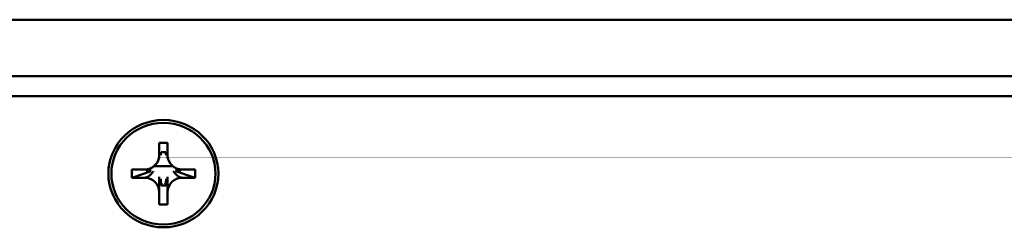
# Model space of a CAD drawing. Header units: inches. Extents: x 3.3 to 58.3, y 0.8 to 38.3.
# Tile 24 of 162: x 25.678 to 27.807, y 2.47 to 2.918. Entities that reach past the tile are written whole.
import ezdxf

# ---------------------------------------------------------------- set-up
doc = ezdxf.new("R2010")
doc.units = ezdxf.units.IN
doc.header["$MEASUREMENT"] = 0
doc.layers.add('Visible (ANSI)', color=7, linetype='Continuous', lineweight=50)

msp = doc.modelspace()

# ---------------------------------------------------------------- linework, layer by layer
at = {"layer": 'Visible (ANSI)'}
for p, q in [((42.7141, 2.9183), (21.2641, 2.9183)), ((21.2641, 2.7961), (42.7141, 2.7961)), ((42.7141, 2.7528), (21.2641, 2.7528)), ((25.9801, 2.6257), (25.9801, 2.6525)), ((25.9801, 2.6525), (25.9981, 2.6525)), ((25.9981, 2.6525), (25.9981, 2.6257)), ((25.9777, 2.6138), (25.9801, 2.6195)), ((25.9827, 2.6259), (25.9828, 2.626)), ((25.9942, 2.6323), (25.984, 2.6323)), ((25.9954, 2.6259), (25.9954, 2.626)), ((26.0005, 2.6138), (25.9981, 2.6195)), ((26.0098, 2.6015), (25.9683, 2.6015)), ((25.9206, 2.5769), (25.9206, 2.5945)), ((25.9206, 2.5945), (25.9481, 2.5945)), ((25.9627, 2.5911), (25.9206, 2.5769)), ((25.9481, 2.5769), (25.9206, 2.5769)), ((25.9522, 2.5947), (25.9522, 2.5914)), ((26.0576, 2.5769), (26.0154, 2.5911)), ((26.0259, 2.5914), (26.0259, 2.5947)), ((26.0301, 2.5945), (26.0576, 2.5945)), ((26.0576, 2.5769), (26.0301, 2.5769)), ((26.0576, 2.5945), (26.0576, 2.5769)), ((25.984, 2.5604), (25.9942, 2.5604)), ((25.9801, 2.519), (25.9801, 2.5458)), ((25.9981, 2.5458), (25.9981, 2.519)), ((25.9981, 2.519), (25.9801, 2.519))]:
    msp.add_line(p, q, dxfattribs=at)
for major_axis in [(0.119, 0), (0.1125, 0)]:
    msp.add_ellipse((25.9891, 2.5857), major_axis=major_axis, ratio=0.97437, dxfattribs=at)
for centre, major_axis, ratio, start_param, end_param in [((25.9481, 2.6257), (0.032, 0), 0.97437, 4.712389, 6.283185), ((25.9481, 2.6319), (0.0359, 0), 0.643422, 6.006952, 6.299729), ((26.0301, 2.6319), (-0.0359, 0), 0.643422, 6.266642, 6.559418), ((26.0301, 2.6257), (-0.032, 0), 0.97437, 0, 1.570796), ((25.9481, 2.5458), (0.032, 0), 0.97437, 0, 1.570796), ((25.9528, 2.5566), (0.0288, 0.0309), 0.710048, 0.644285, 0.937062), ((26.0301, 2.5458), (-0.032, 0), 0.97437, 4.712389, 6.283185), ((26.0253, 2.5566), (-0.0288, 0.0309), 0.710048, 5.346124, 5.6389), ((25.9481, 2.5612), (0, 0.0475), 0.756302, 4.695846, 4.988622), ((26.0301, 2.5612), (0, -0.0475), 0.756302, 4.436156, 4.728932)]:
    msp.add_ellipse(centre, major_axis=major_axis, ratio=ratio, start_param=start_param, end_param=end_param, dxfattribs=at)
for points, weights in [([(25.9801, 2.6195), (25.9801, 2.6195), (25.9801, 2.6257)], [1.01892842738, 1.02955781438, 1]), ([(25.9981, 2.6257), (25.9981, 2.6195), (25.9981, 2.6195)], [1, 1.02955781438, 1.01892842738]), ([(25.9676, 2.5911), (25.9571, 2.5769), (25.9481, 2.5769)], [1.00127193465, 1.04283418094, 1]), ([(25.9801, 2.5458), (25.9801, 2.5545), (25.9801, 2.579)], [1, 1.04283418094, 1.00127193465]), ([(25.9981, 2.579), (25.9981, 2.5545), (25.9981, 2.5458)], [1.00127193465, 1.04283418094, 1]), ([(26.0301, 2.5769), (26.0211, 2.5769), (26.0105, 2.5911)], [1, 1.04283418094, 1.00127193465])]:
    msp.add_rational_spline(points, weights, degree=2, dxfattribs=at)
for points in [[(25.9522, 2.5914), (25.9527, 2.5931), (25.9532, 2.5949)], [(26.0259, 2.5914), (26.0254, 2.5931), (26.0249, 2.5949)], [(25.984, 2.5604), (25.9846, 2.5628), (25.9852, 2.5653)], [(25.9942, 2.5604), (25.9936, 2.5628), (25.993, 2.5653)]]:
    msp.add_open_spline(points, degree=2, dxfattribs=at)

doc.saveas('drawing.dxf')
